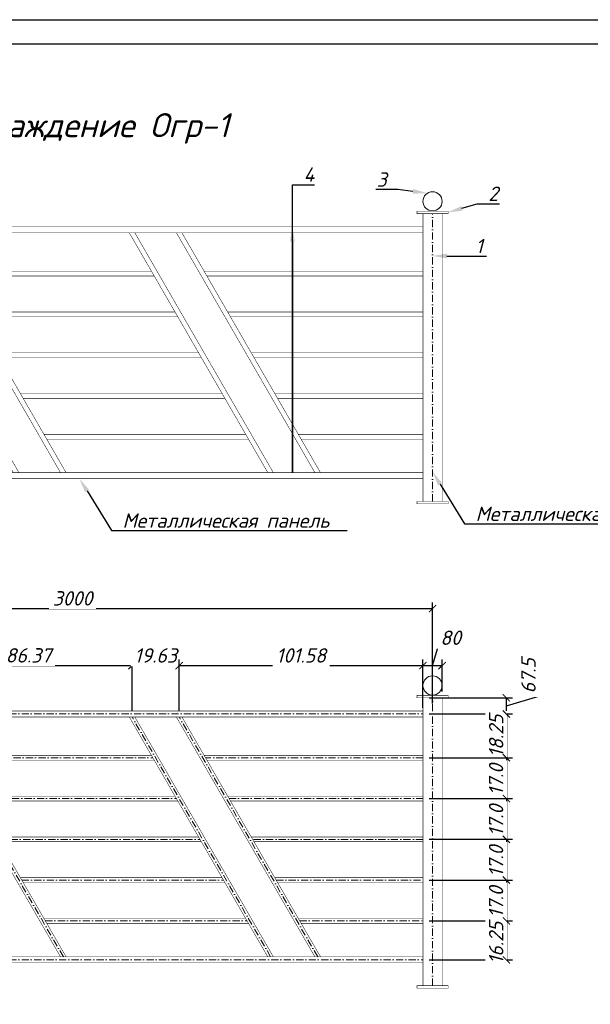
# Model space of a CAD drawing. Header units: metres. Extents: x 733306 to 734033, y 4473325 to 4475372.
# Tile 3 of 27: x 733425 to 733544, y 4473454 to 4473659. Entities that reach past the tile are written whole.
import ezdxf
from ezdxf import colors
from ezdxf.entities.mleader import LeaderData, LeaderLine
from ezdxf.math import Vec2, Vec3

# ---------------------------------------------------------------- set-up
doc = ezdxf.new("R2010")
doc.units = ezdxf.units.M
doc.header["$LTSCALE"] = 0.5
doc.header["$MEASUREMENT"] = 0
doc.header["$PDMODE"] = 32
doc.header["$PDSIZE"] = 0.3
doc.linetypes.add('482 Границы районов', pattern=[5, 3, -1, 0, -1])
doc.layers.add('IS-Размеры', color=7, linetype='Continuous')
doc.styles.add('IS-Основной', font='isocpeui.ttf')
doc.styles.add('ISOCPEUR_1.00', font='isocpeui.ttf')
doc.styles.add('Гипротранс', font='isocpeui.ttf')
doc.dimstyles.new('Lexx 25', dxfattribs={"dimtxt": 3, "dimasz": 1.5, "dimexe": 1.25, "dimexo": 1.3, "dimtad": 1, "dimdec": 0, "dimlfac": 25, "dimtxsty": 'Гипротранс', "dimblk": 'ARCHTICK', "dimcen": 2.5, "dimaunit": 1, "dimadec": 3, "dimazin": 0, "dimtfac": 1, "dimtdec": 0, "dimtmove": 0, "dimatfit": 3, "dimfxl": 1, "dimtfill": 1, "dimarcsym": 0})

# ---------------------------------------------------------------- blocks, each defined once
blk = doc.blocks.new('_ArchTick')
at = {"color": 0, "linetype": 'ByBlock', "const_width": 0.15}
blk.add_lwpolyline([(-0.5, -0.5), (0.5, 0.5)], dxfattribs=at)
blk = doc.blocks.new('*D85')
at = {"color": 0, "lineweight": -2, "transparency": 16777216}
for p, q in [((733510.75, 4473524.15), (733511.86, 4473527.84)), ((733511.86, 4473527.84), (733517.17, 4473527.84)), ((733508.75, 4473518.75), (733508.75, 4473525.4)), ((733512.75, 4473518.75), (733512.75, 4473525.4)), ((733508.75, 4473524.15), (733512.75, 4473524.15))]:
    blk.add_line(p, q, dxfattribs=at)
at = {"layer": 'Defpoints', "color": 0, "transparency": 16777216}
for p in [(733512.75, 4473524.15), (733508.75, 4473517.45), (733512.75, 4473517.45)]:
    blk.add_point(p, dxfattribs=at)
at = {"color": 0, "lineweight": -2, "transparency": 16777216, "xscale": 1.5, "yscale": 1.5, "zscale": 1.5, "rotation": 180}
blk.add_blockref('_ArchTick', (733508.75, 4473524.15), dxfattribs=at)
at = {"color": 0, "lineweight": -2, "transparency": 16777216, "xscale": 1.5, "yscale": 1.5, "zscale": 1.5}
blk.add_blockref('_ArchTick', (733512.75, 4473524.15), dxfattribs=at)
at = {"color": 0, "lineweight": 5, "transparency": 16777216, "insert": (733514.52, 4473529.96), "char_height": 3, "attachment_point": 5, "style": 'Гипротранс', "bg_fill": 3, "box_fill_scale": 1.25, "bg_fill_color": 256, "bg_fill_true_color": 13158600, "bg_fill_transparency": 0}
blk.add_mtext('80', dxfattribs=at)
blk = doc.blocks.new('*D86')
at = {"color": 0, "lineweight": -2, "transparency": 16777216}
for p, q in [((733532.88, 4473517.78), (733532.88, 4473526.28)), ((733510.05, 4473517.45), (733527.38, 4473517.45)), ((733526.13, 4473515.76), (733532.88, 4473517.78)), ((733526.13, 4473514.07), (733526.13, 4473517.45)), ((733510.05, 4473514.07), (733527.38, 4473514.07))]:
    blk.add_line(p, q, dxfattribs=at)
at = {"layer": 'Defpoints', "color": 0, "transparency": 16777216}
for p in [(733508.75, 4473517.45), (733526.13, 4473517.45), (733508.75, 4473514.07)]:
    blk.add_point(p, dxfattribs=at)
at = {"color": 0, "lineweight": -2, "transparency": 16777216, "xscale": 1.5, "yscale": 1.5, "zscale": 1.5}
for p, rotation in [((733526.13, 4473517.45), 90), ((733526.13, 4473514.07), 270)]:
    blk.add_blockref('_ArchTick', p, dxfattribs=dict(at, rotation=rotation))
at = {"color": 0, "lineweight": 5, "transparency": 16777216, "insert": (733530.74, 4473522.03), "char_height": 3, "attachment_point": 5, "rotation": 90, "style": 'Гипротранс', "bg_fill": 3, "box_fill_scale": 1.25, "bg_fill_color": 256, "bg_fill_true_color": 13158600, "bg_fill_transparency": 0}
blk.add_mtext('67.5', dxfattribs=at)
blk = doc.blocks.new('*D87')
at = {"color": 0, "lineweight": -2, "transparency": 16777216}
for p, q in [((733510.05, 4473514.07), (733527.38, 4473514.07)), ((733526.13, 4473514.07), (733526.13, 4473504.95)), ((733510.05, 4473504.95), (733527.38, 4473504.95))]:
    blk.add_line(p, q, dxfattribs=at)
at = {"layer": 'Defpoints', "color": 0, "transparency": 16777216}
for p in [(733508.75, 4473514.07), (733508.75, 4473504.95)]:
    blk.add_point(p, dxfattribs=at)
at = {"color": 0, "lineweight": 5, "transparency": 16777216, "insert": (733524.01, 4473509.51), "char_height": 3, "attachment_point": 5, "rotation": 90, "style": 'Гипротранс', "bg_fill": 3, "box_fill_scale": 1.25, "bg_fill_color": 256, "bg_fill_true_color": 13158600, "bg_fill_transparency": 0}
blk.add_mtext('18.25', dxfattribs=at)
at = {"layer": 'Defpoints', "color": 0, "transparency": 16777216}
blk.add_point((733526.13, 4473504.95), dxfattribs=at)
at = {"color": 0, "lineweight": -2, "transparency": 16777216, "xscale": 1.5, "yscale": 1.5, "zscale": 1.5}
for p, rotation in [((733526.13, 4473514.07), 90), ((733526.13, 4473504.95), 270)]:
    blk.add_blockref('_ArchTick', p, dxfattribs=dict(at, rotation=rotation))
blk = doc.blocks.new('*D88')
at = {"color": 0, "lineweight": -2, "transparency": 16777216}
for p, q in [((733510.05, 4473504.95), (733527.38, 4473504.95)), ((733526.13, 4473504.95), (733526.13, 4473496.45)), ((733510.05, 4473496.45), (733527.38, 4473496.45))]:
    blk.add_line(p, q, dxfattribs=at)
at = {"layer": 'Defpoints', "color": 0, "transparency": 16777216}
for p in [(733508.75, 4473504.95), (733508.75, 4473496.45)]:
    blk.add_point(p, dxfattribs=at)
at = {"color": 0, "lineweight": 5, "transparency": 16777216, "insert": (733523.99, 4473500.38), "char_height": 3, "attachment_point": 5, "rotation": 90, "style": 'Гипротранс', "bg_fill": 3, "box_fill_scale": 1.25, "bg_fill_color": 256, "bg_fill_true_color": 13158600, "bg_fill_transparency": 0}
blk.add_mtext('17.0', dxfattribs=at)
at = {"layer": 'Defpoints', "color": 0, "transparency": 16777216}
blk.add_point((733526.13, 4473496.45), dxfattribs=at)
at = {"color": 0, "lineweight": -2, "transparency": 16777216, "xscale": 1.5, "yscale": 1.5, "zscale": 1.5}
for p, rotation in [((733526.13, 4473504.95), 90), ((733526.13, 4473496.45), 270)]:
    blk.add_blockref('_ArchTick', p, dxfattribs=dict(at, rotation=rotation))
blk = doc.blocks.new('*D89')
at = {"color": 0, "lineweight": -2, "transparency": 16777216}
for p, q in [((733510.05, 4473496.45), (733527.38, 4473496.45)), ((733526.13, 4473496.45), (733526.13, 4473487.95)), ((733510.05, 4473487.95), (733527.38, 4473487.95))]:
    blk.add_line(p, q, dxfattribs=at)
at = {"layer": 'Defpoints', "color": 0, "transparency": 16777216}
for p in [(733508.75, 4473496.45), (733508.75, 4473487.95)]:
    blk.add_point(p, dxfattribs=at)
at = {"color": 0, "lineweight": 5, "transparency": 16777216, "insert": (733523.99, 4473491.88), "char_height": 3, "attachment_point": 5, "rotation": 90, "style": 'Гипротранс', "bg_fill": 3, "box_fill_scale": 1.25, "bg_fill_color": 256, "bg_fill_true_color": 13158600, "bg_fill_transparency": 0}
blk.add_mtext('17.0', dxfattribs=at)
at = {"layer": 'Defpoints', "color": 0, "transparency": 16777216}
blk.add_point((733526.13, 4473487.95), dxfattribs=at)
at = {"color": 0, "lineweight": -2, "transparency": 16777216, "xscale": 1.5, "yscale": 1.5, "zscale": 1.5}
for p, rotation in [((733526.13, 4473496.45), 90), ((733526.13, 4473487.95), 270)]:
    blk.add_blockref('_ArchTick', p, dxfattribs=dict(at, rotation=rotation))
blk = doc.blocks.new('*D90')
at = {"color": 0, "lineweight": -2, "transparency": 16777216}
for p, q in [((733510.05, 4473487.95), (733527.38, 4473487.95)), ((733526.13, 4473487.95), (733526.13, 4473479.45)), ((733510.05, 4473479.45), (733527.38, 4473479.45))]:
    blk.add_line(p, q, dxfattribs=at)
at = {"layer": 'Defpoints', "color": 0, "transparency": 16777216}
for p in [(733508.75, 4473487.95), (733508.75, 4473479.45)]:
    blk.add_point(p, dxfattribs=at)
at = {"color": 0, "lineweight": 5, "transparency": 16777216, "insert": (733523.99, 4473483.38), "char_height": 3, "attachment_point": 5, "rotation": 90, "style": 'Гипротранс', "bg_fill": 3, "box_fill_scale": 1.25, "bg_fill_color": 256, "bg_fill_true_color": 13158600, "bg_fill_transparency": 0}
blk.add_mtext('17.0', dxfattribs=at)
at = {"layer": 'Defpoints', "color": 0, "transparency": 16777216}
blk.add_point((733526.13, 4473479.45), dxfattribs=at)
at = {"color": 0, "lineweight": -2, "transparency": 16777216, "xscale": 1.5, "yscale": 1.5, "zscale": 1.5}
for p, rotation in [((733526.13, 4473487.95), 90), ((733526.13, 4473479.45), 270)]:
    blk.add_blockref('_ArchTick', p, dxfattribs=dict(at, rotation=rotation))
blk = doc.blocks.new('*D91')
at = {"color": 0, "lineweight": -2, "transparency": 16777216}
for p, q in [((733510.05, 4473479.45), (733527.38, 4473479.45)), ((733526.13, 4473479.45), (733526.13, 4473470.95)), ((733510.05, 4473470.95), (733527.38, 4473470.95))]:
    blk.add_line(p, q, dxfattribs=at)
at = {"layer": 'Defpoints', "color": 0, "transparency": 16777216}
for p in [(733508.75, 4473479.45), (733508.75, 4473470.95)]:
    blk.add_point(p, dxfattribs=at)
at = {"color": 0, "lineweight": 5, "transparency": 16777216, "insert": (733523.99, 4473474.88), "char_height": 3, "attachment_point": 5, "rotation": 90, "style": 'Гипротранс', "bg_fill": 3, "box_fill_scale": 1.25, "bg_fill_color": 256, "bg_fill_true_color": 13158600, "bg_fill_transparency": 0}
blk.add_mtext('17.0', dxfattribs=at)
at = {"layer": 'Defpoints', "color": 0, "transparency": 16777216}
blk.add_point((733526.13, 4473470.95), dxfattribs=at)
at = {"color": 0, "lineweight": -2, "transparency": 16777216, "xscale": 1.5, "yscale": 1.5, "zscale": 1.5}
for p, rotation in [((733526.13, 4473479.45), 90), ((733526.13, 4473470.95), 270)]:
    blk.add_blockref('_ArchTick', p, dxfattribs=dict(at, rotation=rotation))
blk = doc.blocks.new('*D92')
at = {"color": 0, "lineweight": -2, "transparency": 16777216}
for p, q in [((733510.05, 4473470.95), (733527.38, 4473470.95)), ((733526.13, 4473470.95), (733526.13, 4473462.82)), ((733510.05, 4473462.82), (733527.38, 4473462.82))]:
    blk.add_line(p, q, dxfattribs=at)
at = {"layer": 'Defpoints', "color": 0, "transparency": 16777216}
for p in [(733508.75, 4473470.95), (733508.75, 4473462.82)]:
    blk.add_point(p, dxfattribs=at)
at = {"color": 0, "lineweight": 5, "transparency": 16777216, "insert": (733524.01, 4473466.38), "char_height": 3, "attachment_point": 5, "rotation": 90, "style": 'Гипротранс', "bg_fill": 3, "box_fill_scale": 1.25, "bg_fill_color": 256, "bg_fill_true_color": 13158600, "bg_fill_transparency": 0}
blk.add_mtext('16.25', dxfattribs=at)
at = {"layer": 'Defpoints', "color": 0, "transparency": 16777216}
blk.add_point((733526.13, 4473462.82), dxfattribs=at)
at = {"color": 0, "lineweight": -2, "transparency": 16777216, "xscale": 1.5, "yscale": 1.5, "zscale": 1.5}
for p, rotation in [((733526.13, 4473470.95), 90), ((733526.13, 4473462.82), 270)]:
    blk.add_blockref('_ArchTick', p, dxfattribs=dict(at, rotation=rotation))
blk = doc.blocks.new('*D105')
at = {"color": 0, "lineweight": -2, "transparency": 16777216}
for p, q in [((733404.96, 4473514.75), (733404.96, 4473525.4)), ((733448.15, 4473514.75), (733448.15, 4473525.4)), ((733404.96, 4473524.15), (733448.15, 4473524.15))]:
    blk.add_line(p, q, dxfattribs=at)
at = {"layer": 'Defpoints', "color": 0, "transparency": 16777216}
for p in [(733448.15, 4473524.15), (733404.96, 4473513.45), (733448.15, 4473513.45)]:
    blk.add_point(p, dxfattribs=at)
at = {"color": 0, "lineweight": -2, "transparency": 16777216, "xscale": 1.5, "yscale": 1.5, "zscale": 1.5, "rotation": 180}
blk.add_blockref('_ArchTick', (733404.96, 4473524.15), dxfattribs=at)
at = {"color": 0, "lineweight": -2, "transparency": 16777216, "xscale": 1.5, "yscale": 1.5, "zscale": 1.5}
blk.add_blockref('_ArchTick', (733448.15, 4473524.15), dxfattribs=at)
at = {"color": 0, "lineweight": 5, "transparency": 16777216, "insert": (733426.56, 4473526.29), "char_height": 3, "attachment_point": 5, "style": 'Гипротранс', "bg_fill": 3, "box_fill_scale": 1.25, "bg_fill_color": 256, "bg_fill_true_color": 13158600, "bg_fill_transparency": 0}
blk.add_mtext('86.37', dxfattribs=at)
blk = doc.blocks.new('*D106')
at = {"color": 0, "lineweight": -2, "transparency": 16777216}
for p, q in [((733448.15, 4473514.75), (733448.15, 4473525.4)), ((733457.96, 4473514.75), (733457.96, 4473525.4)), ((733448.15, 4473524.15), (733457.96, 4473524.15))]:
    blk.add_line(p, q, dxfattribs=at)
at = {"layer": 'Defpoints', "color": 0, "transparency": 16777216}
for p in [(733448.15, 4473513.45), (733457.96, 4473513.45)]:
    blk.add_point(p, dxfattribs=at)
at = {"color": 0, "lineweight": -2, "transparency": 16777216, "xscale": 1.5, "yscale": 1.5, "zscale": 1.5, "rotation": 180}
blk.add_blockref('_ArchTick', (733448.15, 4473524.15), dxfattribs=at)
at = {"color": 0, "lineweight": -2, "transparency": 16777216, "xscale": 1.5, "yscale": 1.5, "zscale": 1.5}
blk.add_blockref('_ArchTick', (733457.96, 4473524.15), dxfattribs=at)
at = {"color": 0, "lineweight": 5, "transparency": 16777216, "insert": (733453.06, 4473526.27), "char_height": 3, "attachment_point": 5, "style": 'Гипротранс', "bg_fill": 3, "box_fill_scale": 1.25, "bg_fill_color": 256, "bg_fill_true_color": 13158600, "bg_fill_transparency": 0}
blk.add_mtext('19.63', dxfattribs=at)
at = {"layer": 'Defpoints', "color": 0, "transparency": 16777216}
blk.add_point((733457.96, 4473524.15), dxfattribs=at)
blk = doc.blocks.new('*D107')
at = {"color": 0, "lineweight": -2, "transparency": 16777216}
for p, q in [((733457.96, 4473514.75), (733457.96, 4473525.4)), ((733508.75, 4473515.37), (733508.75, 4473525.4)), ((733457.96, 4473524.15), (733508.75, 4473524.15))]:
    blk.add_line(p, q, dxfattribs=at)
at = {"layer": 'Defpoints', "color": 0, "transparency": 16777216}
for p in [(733508.75, 4473524.15), (733457.96, 4473513.45), (733508.75, 4473514.07)]:
    blk.add_point(p, dxfattribs=at)
at = {"color": 0, "lineweight": -2, "transparency": 16777216, "xscale": 1.5, "yscale": 1.5, "zscale": 1.5, "rotation": 180}
blk.add_blockref('_ArchTick', (733457.96, 4473524.15), dxfattribs=at)
at = {"color": 0, "lineweight": -2, "transparency": 16777216, "xscale": 1.5, "yscale": 1.5, "zscale": 1.5}
blk.add_blockref('_ArchTick', (733508.75, 4473524.15), dxfattribs=at)
at = {"color": 0, "lineweight": 5, "transparency": 16777216, "insert": (733483.36, 4473526.27), "char_height": 3, "attachment_point": 5, "style": 'Гипротранс', "bg_fill": 3, "box_fill_scale": 1.25, "bg_fill_color": 256, "bg_fill_true_color": 13158600, "bg_fill_transparency": 0}
blk.add_mtext('101.58', dxfattribs=at)
blk = doc.blocks.new('*D108')
at = {"color": 0, "lineweight": -2, "transparency": 16777216}
for p, q in [((733360.75, 4473517.48), (733360.75, 4473537.29)), ((733510.75, 4473516.29), (733510.75, 4473537.29)), ((733360.75, 4473536.04), (733510.75, 4473536.04))]:
    blk.add_line(p, q, dxfattribs=at)
at = {"layer": 'Defpoints', "color": 0, "transparency": 16777216}
for p in [(733510.75, 4473536.04), (733360.75, 4473516.18), (733510.75, 4473514.99)]:
    blk.add_point(p, dxfattribs=at)
at = {"color": 0, "lineweight": -2, "transparency": 16777216, "xscale": 1.5, "yscale": 1.5, "zscale": 1.5, "rotation": 180}
blk.add_blockref('_ArchTick', (733360.75, 4473536.04), dxfattribs=at)
at = {"color": 0, "lineweight": -2, "transparency": 16777216, "xscale": 1.5, "yscale": 1.5, "zscale": 1.5}
blk.add_blockref('_ArchTick', (733510.75, 4473536.04), dxfattribs=at)
at = {"color": 0, "lineweight": 5, "transparency": 16777216, "insert": (733435.75, 4473538.17), "char_height": 3, "attachment_point": 5, "style": 'Гипротранс', "bg_fill": 3, "box_fill_scale": 1.25, "bg_fill_color": 256, "bg_fill_true_color": 13158600, "bg_fill_transparency": 0}
blk.add_mtext('3000', dxfattribs=at)
blk = doc.blocks.new('dfdsfdsf')
at = {"ltscale": 20, "const_width": 0.1}
for points in [[(733358.75, 4473618.36), (733357.5, 4473618.36), (733357.5, 4473618.86), (733362.75, 4473618.86), (733364, 4473618.86), (733364, 4473618.36), (733358.75, 4473618.36)], [(733508.75, 4473618.36), (733507.5, 4473618.36), (733507.5, 4473618.86), (733512.75, 4473618.86), (733514, 4473618.86), (733514, 4473618.36), (733508.75, 4473618.36)], [(733358.75, 4473558.36), (733358.75, 4473618.36), (733362.75, 4473618.36), (733362.75, 4473558.36), (733358.75, 4473558.36)], [(733508.75, 4473558.36), (733508.75, 4473618.36), (733512.75, 4473618.36), (733512.75, 4473558.36), (733508.75, 4473558.36)], [(733362.75, 4473615.61), (733362.75, 4473614.36), (733508.75, 4473614.36), (733508.75, 4473615.61), (733362.75, 4473615.61)], [(733424.59, 4473564.36), (733423.44, 4473564.36), (733394.57, 4473614.36), (733395.73, 4473614.36), (733424.59, 4473564.36)], [(733434.41, 4473564.36), (733433.25, 4473564.36), (733404.39, 4473614.36), (733405.54, 4473614.36), (733434.41, 4473564.36)], [(733477.59, 4473564.36), (733476.44, 4473564.36), (733447.57, 4473614.36), (733448.73, 4473614.36), (733477.59, 4473564.36)], [(733487.41, 4473564.36), (733486.25, 4473564.36), (733457.39, 4473614.36), (733458.54, 4473614.36), (733487.41, 4473564.36)], [(733399.19, 4473606.36), (733399.77, 4473605.36), (733362.75, 4473605.36), (733362.75, 4473606.36), (733399.19, 4473606.36)], [(733410.16, 4473606.36), (733410.74, 4473605.36), (733452.77, 4473605.36), (733452.19, 4473606.36), (733410.16, 4473606.36)], [(733463.16, 4473606.36), (733463.74, 4473605.36), (733508.75, 4473605.36), (733508.75, 4473606.36), (733463.16, 4473606.36)], [(733404.1, 4473597.86), (733362.75, 4473597.86), (733362.75, 4473596.86), (733404.68, 4473596.86), (733404.1, 4473597.86)], [(733415.07, 4473597.86), (733415.65, 4473596.86), (733457.68, 4473596.86), (733457.1, 4473597.86), (733415.07, 4473597.86)], [(733468.07, 4473597.86), (733468.65, 4473596.86), (733508.75, 4473596.86), (733508.75, 4473597.86), (733468.07, 4473597.86)], [(733409.01, 4473589.36), (733362.75, 4473589.36), (733362.75, 4473588.36), (733409.58, 4473588.36), (733409.01, 4473589.36)], [(733419.98, 4473589.36), (733420.55, 4473588.36), (733462.58, 4473588.36), (733462.01, 4473589.36), (733419.98, 4473589.36)], [(733472.98, 4473589.36), (733473.55, 4473588.36), (733508.75, 4473588.36), (733508.75, 4473589.36), (733472.98, 4473589.36)], [(733413.91, 4473580.86), (733362.75, 4473580.86), (733362.75, 4473579.86), (733414.49, 4473579.86), (733413.91, 4473580.86)], [(733424.88, 4473580.86), (733425.46, 4473579.86), (733467.49, 4473579.86), (733466.91, 4473580.86), (733424.88, 4473580.86)], [(733477.88, 4473580.86), (733478.46, 4473579.86), (733508.75, 4473579.86), (733508.75, 4473580.86), (733477.88, 4473580.86)], [(733418.82, 4473572.36), (733362.75, 4473572.36), (733362.75, 4473571.36), (733419.4, 4473571.36), (733418.82, 4473572.36)], [(733429.79, 4473572.36), (733430.37, 4473571.36), (733472.4, 4473571.36), (733471.82, 4473572.36), (733429.79, 4473572.36)], [(733508.75, 4473572.36), (733482.79, 4473572.36), (733483.37, 4473571.36), (733508.75, 4473571.36), (733508.75, 4473572.36)], [(733362.75, 4473564.36), (733362.75, 4473563.11), (733508.75, 4473563.11), (733508.75, 4473564.36), (733362.75, 4473564.36)], [(733358.75, 4473558.36), (733357.5, 4473558.36), (733357.5, 4473557.86), (733362.75, 4473557.86), (733364, 4473557.86), (733364, 4473558.36), (733358.75, 4473558.36)], [(733508.75, 4473558.36), (733507.5, 4473558.36), (733507.5, 4473557.86), (733512.75, 4473557.86), (733514, 4473557.86), (733514, 4473558.36), (733508.75, 4473558.36)]]:
    blk.add_lwpolyline(points, dxfattribs=at)
at = {"linetype": '482 Границы районов', "lineweight": 5}
for points in [[(733360.75, 4473558.36), (733360.75, 4473618.36)], [(733510.75, 4473558.36), (733510.75, 4473618.36)]]:
    blk.add_lwpolyline(points, dxfattribs=at)
at = {"ltscale": 20}
blk.add_circle((733360.75, 4473620.92), 2, dxfattribs=at)
at = {"lineweight": 5}
blk.add_circle((733510.75, 4473620.92), 2, dxfattribs=at)

msp = doc.modelspace()

# ---------------------------------------------------------------- linework, layer by layer
for points in [[(733305.706, 4473361.78), (733305.706, 4473658.78), (733781.536, 4473658.78), (733781.536, 4473361.78)], [(733325.706, 4473366.78), (733325.706, 4473653.78), (733776.536, 4473653.78), (733776.536, 4473366.78)]]:
    msp.add_lwpolyline(points, close=True)
at = {"ltscale": 20, "const_width": 0.1}
for points in [[(733508.754, 4473517.446), (733507.504, 4473517.446), (733507.504, 4473517.946), (733512.754, 4473517.946), (733514.004, 4473517.946), (733514.004, 4473517.446), (733508.754, 4473517.446)], [(733508.754, 4473457.446), (733508.754, 4473517.446), (733512.754, 4473517.446), (733512.754, 4473457.446), (733508.754, 4473457.446)], [(733362.754, 4473514.696), (733362.754, 4473513.446), (733508.754, 4473513.446), (733508.754, 4473514.696), (733362.754, 4473514.696)], [(733434.409, 4473463.446), (733433.254, 4473463.446), (733404.387, 4473513.446), (733405.542, 4473513.446), (733434.409, 4473463.446)], [(733477.594, 4473463.446), (733476.439, 4473463.446), (733447.572, 4473513.446), (733448.727, 4473513.446), (733477.594, 4473463.446)], [(733487.409, 4473463.446), (733486.254, 4473463.446), (733457.387, 4473513.446), (733458.542, 4473513.446), (733487.409, 4473463.446)], [(733410.16, 4473505.446), (733410.738, 4473504.446), (733452.768, 4473504.446), (733452.191, 4473505.446), (733410.16, 4473505.446)], [(733463.16, 4473505.446), (733463.738, 4473504.446), (733508.754, 4473504.446), (733508.754, 4473505.446), (733463.16, 4473505.446)], [(733415.068, 4473496.946), (733415.645, 4473495.946), (733457.675, 4473495.946), (733457.098, 4473496.946), (733415.068, 4473496.946)], [(733468.068, 4473496.946), (733468.645, 4473495.946), (733508.754, 4473495.946), (733508.754, 4473496.946), (733468.068, 4473496.946)], [(733419.975, 4473488.446), (733420.553, 4473487.446), (733462.583, 4473487.446), (733462.006, 4473488.446), (733419.975, 4473488.446)], [(733472.975, 4473488.446), (733473.553, 4473487.446), (733508.754, 4473487.446), (733508.754, 4473488.446), (733472.975, 4473488.446)], [(733424.883, 4473479.946), (733425.46, 4473478.946), (733467.49, 4473478.946), (733466.913, 4473479.946), (733424.883, 4473479.946)], [(733477.883, 4473479.946), (733478.46, 4473478.946), (733508.754, 4473478.946), (733508.754, 4473479.946), (733477.883, 4473479.946)], [(733429.79, 4473471.446), (733430.368, 4473470.446), (733472.398, 4473470.446), (733471.821, 4473471.446), (733429.79, 4473471.446)], [(733508.754, 4473471.446), (733482.79, 4473471.446), (733483.368, 4473470.446), (733508.754, 4473470.446), (733508.754, 4473471.446)], [(733362.754, 4473463.446), (733362.754, 4473462.196), (733508.754, 4473462.196), (733508.754, 4473463.446), (733362.754, 4473463.446)], [(733508.754, 4473457.446), (733507.504, 4473457.446), (733507.504, 4473456.946), (733512.754, 4473456.946), (733514.004, 4473456.946), (733514.004, 4473457.446), (733508.754, 4473457.446)]]:
    msp.add_lwpolyline(points, dxfattribs=at)
at = {"linetype": '482 Границы районов', "lineweight": 5}
for points in [[(733362.754, 4473514.071), (733508.754, 4473514.071)], [(733433.832, 4473463.446), (733404.964, 4473513.446)], [(733477.017, 4473463.446), (733448.149, 4473513.446)], [(733486.832, 4473463.446), (733457.964, 4473513.446)], [(733410.449, 4473504.946), (733452.479, 4473504.946)], [(733508.754, 4473504.946), (733463.449, 4473504.946)], [(733415.356, 4473496.446), (733457.387, 4473496.446)], [(733468.356, 4473496.446), (733508.754, 4473496.446)], [(733420.264, 4473487.946), (733462.294, 4473487.946)], [(733508.754, 4473487.946), (733473.264, 4473487.946)], [(733425.171, 4473479.446), (733467.202, 4473479.446)], [(733478.171, 4473479.446), (733508.754, 4473479.446)], [(733430.079, 4473470.946), (733472.109, 4473470.946)], [(733483.079, 4473470.946), (733508.754, 4473470.946)], [(733362.754, 4473462.821), (733508.754, 4473462.821)]]:
    msp.add_lwpolyline(points, dxfattribs=at)
at = {"lineweight": 5}
msp.add_circle((733510.754, 4473520.008), 2, dxfattribs=at)

# ---------------------------------------------------------------- block references
at = {"color": 1}
msp.add_blockref('dfdsfdsf', (0, 0), dxfattribs=at)

# ---------------------------------------------------------------- texts
at = {"lineweight": 30, "style": 'ISOCPEUR_1.00'}
msp.add_text('Перильное ограждение Огр-1', height=5, dxfattribs=at).set_placement((733375.586, 4473634.295))

# ---------------------------------------------------------------- leaders
at = {"layer": 'IS-Размеры'}
ml = msp.add_multileader_mtext('Standard', dxfattribs=at)
ml.set_content('4', color=256, style='IS-Основной')
ml.set_leader_properties()
ml.build(insert=Vec2(0, 0))
ml.multileader.update_dxf_attribs({"text_left_attachment_type": 6, "text_right_attachment_type": 6, "arrow_head_size": 3})
ctx = ml.context
ctx.base_point, ctx.char_height, ctx.arrow_head_size, ctx.plane_origin = Vec3(733481.874, 4473624.393), 3, 3, Vec3(733798.478, 4473693.771)
ctx.left_attachment, ctx.right_attachment = 6, 6
notes = []
notes.append((ctx, [(1, (1, 1, 0), (733481.561, 4473624.393), (1, 0), 0.314, [(1, [(733481.561, 4473615.61), (733481.561, 4473564.36)], 0, [])])]))
ctx.mtext.insert, ctx.mtext.flow_direction = Vec3(733483.874, 4473627.993), 5
ml = msp.add_multileader_mtext('Standard', dxfattribs=at)
ml.set_content('3', color=256, style='IS-Основной')
ml.set_leader_properties()
ml.build(insert=Vec2(0, 0))
ml.multileader.update_dxf_attribs({"text_left_attachment_type": 6, "text_right_attachment_type": 6, "arrow_head_size": 3})
ctx = ml.context
ctx.base_point, ctx.char_height, ctx.arrow_head_size, ctx.plane_origin = Vec3(733497.088, 4473623.36), 3, 3, Vec3(733816.884, 4473708.932)
ctx.left_attachment, ctx.right_attachment, ctx.text_align_type = 6, 6, 2
notes.append((ctx, [(0, (1, 1, 0), (733503.529, 4473623.36), (-1, 0), 0.314, [(0, [(733509.657, 4473622.644)], 0, [])])]))
ctx.mtext.insert, ctx.mtext.alignment, ctx.mtext.flow_direction = Vec3(733501.215, 4473626.96), 3, 5
ml = msp.add_multileader_mtext('Standard', dxfattribs=at)
ml.set_content('2', color=256, style='IS-Основной')
ml.set_leader_properties()
ml.build(insert=Vec2(0, 0))
ml.multileader.update_dxf_attribs({"text_left_attachment_type": 6, "text_right_attachment_type": 6, "arrow_head_size": 3})
ctx = ml.context
ctx.base_point, ctx.char_height, ctx.arrow_head_size, ctx.plane_origin = Vec3(733520.379, 4473620.411), 3, 3, Vec3(733836.983, 4473704.898)
ctx.left_attachment, ctx.right_attachment = 6, 6
notes.append((ctx, [(1, (1, 1, 0), (733520.065, 4473620.411), (1, 0), 0.314, [(0, [(733514.004, 4473618.61)], 0, [])])]))
ctx.mtext.insert, ctx.mtext.flow_direction = Vec3(733522.379, 4473624.011), 5
ml = msp.add_multileader_mtext('Standard', dxfattribs=at)
ml.set_content('1', color=256, style='IS-Основной')
ml.set_leader_properties()
ml.build(insert=Vec2(0, 0))
ml.multileader.update_dxf_attribs({"text_left_attachment_type": 6, "text_right_attachment_type": 6, "arrow_head_size": 3})
ctx = ml.context
ctx.base_point, ctx.char_height, ctx.arrow_head_size, ctx.plane_origin = Vec3(733517.731, 4473609.506), 3, 3, Vec3(733834.335, 4473693.994)
ctx.left_attachment, ctx.right_attachment = 6, 6
notes.append((ctx, [(1, (1, 1, 0), (733517.418, 4473609.506), (1, 0), 0.314, [(0, [(733510.754, 4473609.54)], 0, [])])]))
ctx.mtext.insert, ctx.mtext.flow_direction = Vec3(733519.731, 4473613.106), 5
ml = msp.add_multileader_mtext('Standard', dxfattribs=at)
ml.set_content('Металлическая стойка', color=256, style='IS-Основной')
ml.set_leader_properties()
ml.build(insert=Vec2(0, 0))
ml.multileader.update_dxf_attribs({"text_left_attachment_type": 6, "text_right_attachment_type": 6, "arrow_head_size": 3})
ctx = ml.context
ctx.base_point, ctx.char_height, ctx.arrow_head_size, ctx.plane_origin = Vec3(733517.731, 4473553.706), 3, 3, Vec3(733834.335, 4473638.193)
ctx.left_attachment, ctx.right_attachment = 6, 6
notes.append((ctx, [(1, (1, 1, 0), (733517.418, 4473553.706), (1, 0), 0.314, [(0, [(733510.754, 4473564.523)], 0, [])])]))
ctx.mtext.insert, ctx.mtext.flow_direction = Vec3(733519.731, 4473557.306), 5
ml = msp.add_multileader_mtext('Standard', dxfattribs=at)
ml.set_content('Металлическая панель', color=256, style='IS-Основной')
ml.set_leader_properties()
ml.build(insert=Vec2(0, 0))
ml.multileader.update_dxf_attribs({"text_left_attachment_type": 6, "text_right_attachment_type": 6, "arrow_head_size": 3})
ctx = ml.context
ctx.base_point, ctx.char_height, ctx.arrow_head_size, ctx.plane_origin = Vec3(733444.165, 4473552.292), 3, 3, Vec3(733760.769, 4473636.779)
ctx.left_attachment, ctx.right_attachment = 6, 6
notes.append((ctx, [(1, (1, 1, 0), (733443.851, 4473552.292), (1, 0), 0.314, [(0, [(733437.188, 4473563.11)], 0, [])])]))
ctx.mtext.insert, ctx.mtext.flow_direction = Vec3(733446.165, 4473555.892), 5
for ctx, leaders in notes:
    for number, flags, end, landing, length, lines in leaders:
        leader = LeaderData()
        leader.index, (leader.has_last_leader_line, leader.has_dogleg_vector, leader.attachment_direction) = number, flags
        leader.last_leader_point, leader.dogleg_vector, leader.dogleg_length = Vec3(end), Vec3(landing), length
        for number, points, colour, breaks in lines:
            line = LeaderLine()
            line.index, line.vertices, line.color, line.breaks = number, Vec3.list(points), colors.encode_raw_color(colour), breaks
            leader.lines.append(line)
        ctx.leaders.append(leader)

# ---------------------------------------------------------------- next in the draw order: dimensions: what is measured, and where the dimension line sits
at = {"lineweight": 5}
for base, p1, p2, text, picture, middle in [((733512.754, 4473524.148), (733508.754, 4473517.446), (733512.754, 4473517.446), '80', '*D85', (733512.486, 4473529.96)), ((733448.149, 4473524.148), (733404.964, 4473513.446), (733448.149, 4473513.446), '86.37', '*D105', (733426.557, 4473526.292))]:
    dim = msp.add_linear_dim(base=base, p1=p1, p2=p2, text=text, dimstyle='Lexx 25', override={"dimtmove": 1}, dxfattribs=at)
    dim.commit()
    dim.dimension.update_dxf_attribs({"geometry": picture, "text_midpoint": middle})

# ---------------------------------------------------------------- next in the draw order: linework, layer by layer
at = {"linetype": '482 Границы районов', "lineweight": 5}
msp.add_lwpolyline([(733510.754, 4473457.446), (733510.754, 4473517.446)], dxfattribs=at)

# ---------------------------------------------------------------- next in the draw order: dimensions: what is measured, and where the dimension line sits
at = {"lineweight": 5}
dim = msp.add_linear_dim(base=(733457.964, 4473524.148), p1=(733448.149, 4473513.446), p2=(733457.964, 4473513.446), text='19.63', dimstyle='Lexx 25', override={"dimtmove": 1}, dxfattribs=at)
dim.commit()
dim.dimension.update_dxf_attribs({"geometry": '*D106', "text_midpoint": (733453.057, 4473526.273)})

# ---------------------------------------------------------------- next in the draw order: dimensions: what is measured, and where the dimension line sits
dim = msp.add_linear_dim(base=(733526.134, 4473517.446), p1=(733508.754, 4473514.071), p2=(733508.754, 4473517.446), angle=90, text='67.5', dimstyle='Lexx 25', override={"dimtmove": 1}, dxfattribs=at)
dim.commit()
dim.dimension.update_dxf_attribs({"geometry": '*D86', "text_midpoint": (733530.735, 4473518.407)})

# ---------------------------------------------------------------- next in the draw order: dimensions: what is measured, and where the dimension line sits
dim = msp.add_linear_dim(base=(733526.134, 4473504.946), p1=(733508.754, 4473514.071), p2=(733508.754, 4473504.946), angle=90, text='18.25', dimstyle='Lexx 25', override={"dimtmove": 1}, dxfattribs=at)
dim.commit()
dim.dimension.update_dxf_attribs({"geometry": '*D87', "text_midpoint": (733526.134, 4473509.509), "dimtype": 160})

# ---------------------------------------------------------------- next in the draw order: dimensions: what is measured, and where the dimension line sits
dim = msp.add_linear_dim(base=(733508.754, 4473524.148), p1=(733457.964, 4473513.446), p2=(733508.754, 4473514.071), text='101.58', dimstyle='Lexx 25', override={"dimtmove": 1}, dxfattribs=at)
dim.commit()
dim.dimension.update_dxf_attribs({"geometry": '*D107', "text_midpoint": (733483.359, 4473526.273)})
dim = msp.add_linear_dim(base=(733526.134, 4473496.446), p1=(733508.754, 4473504.946), p2=(733508.754, 4473496.446), angle=90, text='17.0', dimstyle='Lexx 25', override={"dimtmove": 1}, dxfattribs=at)
dim.commit()
dim.dimension.update_dxf_attribs({"geometry": '*D88', "text_midpoint": (733526.134, 4473500.384), "dimtype": 160})

# ---------------------------------------------------------------- next in the draw order: dimensions: what is measured, and where the dimension line sits
dim = msp.add_linear_dim(base=(733510.754, 4473536.044), p1=(733360.754, 4473516.185), p2=(733510.754, 4473514.994), text='3000', dimstyle='Lexx 25', override={"dimtmove": 1}, dxfattribs=at)
dim.commit()
dim.dimension.update_dxf_attribs({"geometry": '*D108', "text_midpoint": (733435.754, 4473538.169)})
dim = msp.add_linear_dim(base=(733526.134, 4473487.946), p1=(733508.754, 4473496.446), p2=(733508.754, 4473487.946), angle=90, text='17.0', dimstyle='Lexx 25', override={"dimtmove": 1}, dxfattribs=at)
dim.commit()
dim.dimension.update_dxf_attribs({"geometry": '*D89', "text_midpoint": (733526.134, 4473491.884), "dimtype": 160})

# ---------------------------------------------------------------- next in the draw order: dimensions: what is measured, and where the dimension line sits
dim = msp.add_linear_dim(base=(733526.134, 4473479.446), p1=(733508.754, 4473487.946), p2=(733508.754, 4473479.446), angle=90, text='17.0', dimstyle='Lexx 25', override={"dimtmove": 1}, dxfattribs=at)
dim.commit()
dim.dimension.update_dxf_attribs({"geometry": '*D90', "text_midpoint": (733526.134, 4473483.384), "dimtype": 160})

# ---------------------------------------------------------------- next in the draw order: dimensions: what is measured, and where the dimension line sits
dim = msp.add_linear_dim(base=(733526.134, 4473470.946), p1=(733508.754, 4473479.446), p2=(733508.754, 4473470.946), angle=90, text='17.0', dimstyle='Lexx 25', override={"dimtmove": 1}, dxfattribs=at)
dim.commit()
dim.dimension.update_dxf_attribs({"geometry": '*D91', "text_midpoint": (733526.134, 4473474.884), "dimtype": 160})

# ---------------------------------------------------------------- next in the draw order: dimensions: what is measured, and where the dimension line sits
dim = msp.add_linear_dim(base=(733526.134, 4473462.821), p1=(733508.754, 4473470.946), p2=(733508.754, 4473462.821), angle=90, text='16.25', dimstyle='Lexx 25', override={"dimtmove": 1}, dxfattribs=at)
dim.commit()
dim.dimension.update_dxf_attribs({"geometry": '*D92', "text_midpoint": (733526.134, 4473466.384), "dimtype": 160})

doc.saveas('drawing.dxf')
